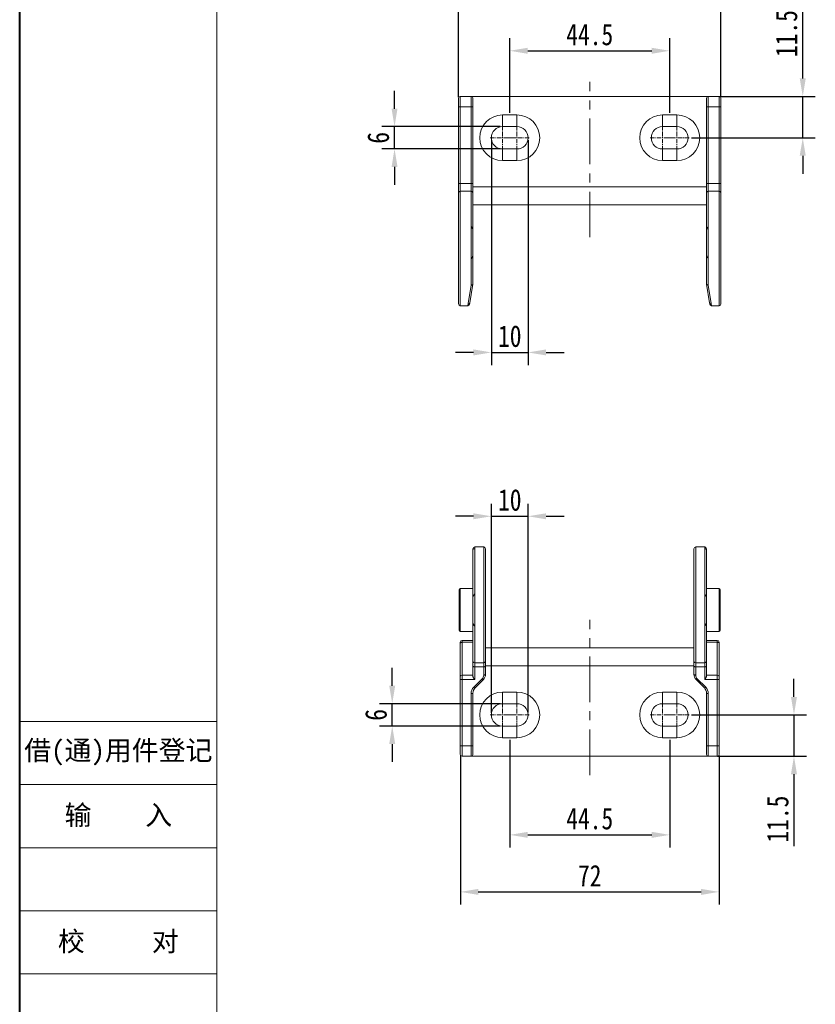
# Model space of a CAD drawing. Header units: millimetres. Extents: x 3144 to 4067, y -174 to 478.
# Tile 2 of 39: x 3144 to 3365, y -14 to 260. Entities that reach past the tile are written whole.
import ezdxf

# ---------------------------------------------------------------- set-up
doc = ezdxf.new("R2010")
doc.units = ezdxf.units.MM
doc.linetypes.add('CENTER', pattern=[0.6, 0.375, -0.075, 0.075, -0.075])
doc.linetypes.add('CENTERX2', pattern=[20.32, 12.7, -2.54, 2.54, -2.54])
doc.styles.get("Standard").update_dxf_attribs({"font": '仿宋_GB2312.ttf', "width": 0.8})
doc.styles.add('样式 3.5', font='仿宋_GB2312.ttf')
doc.dimstyles.new('副本 ISO-25.1', dxfattribs={"dimtxt": 6, "dimasz": 5, "dimexe": 3.5, "dimexo": 0.625, "dimgap": 1.5, "dimtad": 1, "dimdsep": 46, "dimtxsty": 'Standard', "dimcen": 2.5, "dimadec": 0, "dimazin": 0, "dimtfac": 1, "dimtmove": 0, "dimatfit": 3, "dimfxl": 0, "dimarcsym": 0})

# ---------------------------------------------------------------- blocks, each defined once
blk = doc.blocks.new('*D2045')
at = {"color": 0, "lineweight": -2}
for p, q in [((3280.43, 60), (3280.43, 30.09)), ((3324.93, 60), (3324.93, 30.09)), ((3285.43, 33.59), (3319.93, 33.59))]:
    blk.add_line(p, q, dxfattribs=at)
at = {"color": 0, "lineweight": 9}
for points in [[(3285.43, 34.43), (3285.43, 32.76), (3280.43, 33.59)], [(3319.93, 34.43), (3319.93, 32.76), (3324.93, 33.59)]]:
    blk.add_solid(points, dxfattribs=at)
at = {"layer": 'Defpoints', "color": 0, "lineweight": 9}
for p in [(3280.43, 60.62), (3324.93, 60.62), (3324.93, 33.59)]:
    blk.add_point(p, dxfattribs=at)
at = {"color": 0, "lineweight": 9, "insert": (3302.68, 38.09), "char_height": 6, "attachment_point": 5}
blk.add_mtext('44.5', dxfattribs=at)
blk = doc.blocks.new('*D2046')
at = {"color": 0, "lineweight": -2}
for p, q in [((3266.68, 55.7), (3266.68, 14.23)), ((3338.68, 55.7), (3338.68, 14.23)), ((3271.68, 17.73), (3333.68, 17.73))]:
    blk.add_line(p, q, dxfattribs=at)
at = {"color": 0, "lineweight": 9}
for points in [[(3271.68, 18.56), (3271.68, 16.89), (3266.68, 17.73)], [(3333.68, 18.56), (3333.68, 16.89), (3338.68, 17.73)]]:
    blk.add_solid(points, dxfattribs=at)
at = {"layer": 'Defpoints', "color": 0, "lineweight": 9}
for p in [(3266.68, 56.32), (3338.68, 56.32), (3338.68, 17.73)]:
    blk.add_point(p, dxfattribs=at)
at = {"color": 0, "lineweight": 9, "insert": (3302.68, 22.23), "char_height": 6, "attachment_point": 5}
blk.add_mtext('72', dxfattribs=at)
blk = doc.blocks.new('*D2039')
at = {"color": 0, "lineweight": -2}
for p, q in [((3359.51, 71.97), (3359.51, 76.97)), ((3330.96, 66.97), (3363.01, 66.97)), ((3359.51, 66.97), (3359.51, 55.47)), ((3338.21, 55.47), (3363.01, 55.47)), ((3359.51, 50.47), (3359.51, 30.49))]:
    blk.add_line(p, q, dxfattribs=at)
at = {"color": 0, "lineweight": 9}
for points in [[(3358.67, 71.97), (3360.34, 71.97), (3359.51, 66.97)], [(3358.67, 50.47), (3360.34, 50.47), (3359.51, 55.47)]]:
    blk.add_solid(points, dxfattribs=at)
at = {"layer": 'Defpoints', "color": 0, "lineweight": 9}
for p in [(3330.34, 66.97), (3337.58, 55.47), (3359.51, 55.47)]:
    blk.add_point(p, dxfattribs=at)
at = {"color": 0, "lineweight": 9, "insert": (3355.01, 37.98), "char_height": 6, "attachment_point": 5, "rotation": 90}
blk.add_mtext('11.5', dxfattribs=at)
blk = doc.blocks.new('*D2040')
at = {"color": 0, "lineweight": -2}
for p, q in [((3280.43, 234.48), (3280.43, 255.22)), ((3324.93, 234.48), (3324.93, 255.22)), ((3285.43, 251.72), (3319.93, 251.72))]:
    blk.add_line(p, q, dxfattribs=at)
at = {"color": 0, "lineweight": 9}
for points in [[(3285.43, 252.55), (3285.43, 250.88), (3280.43, 251.72)], [(3319.93, 252.55), (3319.93, 250.88), (3324.93, 251.72)]]:
    blk.add_solid(points, dxfattribs=at)
at = {"layer": 'Defpoints', "color": 0, "lineweight": 9}
for p in [(3324.93, 251.72), (3280.43, 233.86), (3324.93, 233.86)]:
    blk.add_point(p, dxfattribs=at)
at = {"color": 0, "lineweight": 9, "insert": (3302.68, 256.22), "char_height": 6, "attachment_point": 5}
blk.add_mtext('44.5', dxfattribs=at)
blk = doc.blocks.new('*D2041')
at = {"color": 0, "lineweight": -2}
for p, q in [((3266.18, 238.81), (3266.18, 272.26)), ((3339.18, 238.81), (3339.18, 272.26)), ((3271.18, 268.76), (3334.18, 268.76))]:
    blk.add_line(p, q, dxfattribs=at)
at = {"color": 0, "lineweight": 9}
for points in [[(3271.18, 269.59), (3271.18, 267.93), (3266.18, 268.76)], [(3334.18, 269.59), (3334.18, 267.93), (3339.18, 268.76)]]:
    blk.add_solid(points, dxfattribs=at)
at = {"layer": 'Defpoints', "color": 0, "lineweight": 9}
for p in [(3339.18, 268.76), (3266.18, 238.19), (3339.18, 238.19)]:
    blk.add_point(p, dxfattribs=at)
at = {"color": 0, "lineweight": 9, "insert": (3302.68, 273.26), "char_height": 6, "attachment_point": 5}
blk.add_mtext('73', dxfattribs=at)
blk = doc.blocks.new('*D2042')
at = {"color": 0, "lineweight": -2}
for p, q in [((3361.95, 244.01), (3361.95, 264)), ((3338.71, 239.01), (3365.45, 239.01)), ((3361.95, 227.51), (3361.95, 239.01)), ((3330.96, 227.51), (3365.45, 227.51)), ((3361.95, 222.51), (3361.95, 217.51))]:
    blk.add_line(p, q, dxfattribs=at)
at = {"color": 0, "lineweight": 9}
for points in [[(3361.11, 244.01), (3362.78, 244.01), (3361.95, 239.01)], [(3361.11, 222.51), (3362.78, 222.51), (3361.95, 227.51)]]:
    blk.add_solid(points, dxfattribs=at)
at = {"layer": 'Defpoints', "color": 0, "lineweight": 9}
for p in [(3338.08, 239.01), (3361.95, 239.01), (3330.34, 227.51)]:
    blk.add_point(p, dxfattribs=at)
at = {"color": 0, "lineweight": 9, "insert": (3357.45, 256.5), "char_height": 6, "attachment_point": 5, "rotation": 90}
blk.add_mtext('11.5', dxfattribs=at)
blk = doc.blocks.new('*D2024')
at = {"color": 0, "lineweight": -2}
for p, q in [((3247.73, 75.07), (3247.73, 80.07)), ((3277.8, 70.07), (3244.23, 70.07)), ((3247.73, 63.87), (3247.73, 70.07)), ((3277.8, 63.87), (3244.23, 63.87)), ((3247.73, 58.87), (3247.73, 53.87))]:
    blk.add_line(p, q, dxfattribs=at)
at = {"color": 0, "lineweight": 9}
for points in [[(3246.9, 75.07), (3248.56, 75.07), (3247.73, 70.07)], [(3246.9, 58.87), (3248.56, 58.87), (3247.73, 63.87)]]:
    blk.add_solid(points, dxfattribs=at)
at = {"layer": 'Defpoints', "color": 0, "lineweight": 9}
for p in [(3247.73, 70.07), (3278.43, 70.07), (3278.43, 63.87)]:
    blk.add_point(p, dxfattribs=at)
at = {"color": 0, "lineweight": 9, "insert": (3243.23, 66.97), "char_height": 6, "attachment_point": 5, "rotation": 90}
blk.add_mtext('6', dxfattribs=at)
blk = doc.blocks.new('*D2025')
at = {"color": 0, "lineweight": -2}
for p, q in [((3275.33, 67.55), (3275.33, 125.72)), ((3285.53, 67.6), (3285.53, 125.72)), ((3270.33, 122.22), (3265.33, 122.22)), ((3275.33, 122.22), (3285.53, 122.22)), ((3290.53, 122.22), (3295.53, 122.22))]:
    blk.add_line(p, q, dxfattribs=at)
at = {"color": 0, "lineweight": 9}
for points in [[(3270.33, 123.05), (3270.33, 121.39), (3275.33, 122.22)], [(3290.53, 123.05), (3290.53, 121.39), (3285.53, 122.22)]]:
    blk.add_solid(points, dxfattribs=at)
at = {"layer": 'Defpoints', "color": 0, "lineweight": 9}
for p in [(3285.53, 122.22), (3275.33, 66.92), (3285.53, 66.97)]:
    blk.add_point(p, dxfattribs=at)
at = {"color": 0, "lineweight": 9, "insert": (3280.43, 126.72), "char_height": 6, "attachment_point": 5}
blk.add_mtext('10', dxfattribs=at)
blk = doc.blocks.new('*D2026')
at = {"color": 0, "lineweight": -2}
for p, q in [((3275.33, 226.88), (3275.33, 164.3)), ((3285.53, 226.88), (3285.53, 164.3)), ((3270.33, 167.8), (3265.33, 167.8)), ((3275.33, 167.8), (3285.53, 167.8)), ((3290.53, 167.8), (3295.53, 167.8))]:
    blk.add_line(p, q, dxfattribs=at)
at = {"color": 0, "lineweight": 9}
for points in [[(3270.33, 168.64), (3270.33, 166.97), (3275.33, 167.8)], [(3290.53, 168.64), (3290.53, 166.97), (3285.53, 167.8)]]:
    blk.add_solid(points, dxfattribs=at)
at = {"layer": 'Defpoints', "color": 0, "lineweight": 9}
for p in [(3275.33, 227.51), (3285.53, 227.51), (3285.53, 167.8)]:
    blk.add_point(p, dxfattribs=at)
at = {"color": 0, "lineweight": 9, "insert": (3280.43, 172.3), "char_height": 6, "attachment_point": 5}
blk.add_mtext('10', dxfattribs=at)
blk = doc.blocks.new('*D2027')
at = {"color": 0, "lineweight": -2}
for p, q in [((3248.37, 235.61), (3248.37, 240.61)), ((3277.8, 230.61), (3244.87, 230.61)), ((3248.37, 224.41), (3248.37, 230.61)), ((3277.8, 224.41), (3244.87, 224.41)), ((3248.37, 219.41), (3248.37, 214.41))]:
    blk.add_line(p, q, dxfattribs=at)
at = {"color": 0, "lineweight": 9}
for points in [[(3247.54, 235.61), (3249.2, 235.61), (3248.37, 230.61)], [(3247.54, 219.41), (3249.2, 219.41), (3248.37, 224.41)]]:
    blk.add_solid(points, dxfattribs=at)
at = {"layer": 'Defpoints', "color": 0, "lineweight": 9}
for p in [(3248.37, 230.61), (3278.43, 230.61), (3278.43, 224.41)]:
    blk.add_point(p, dxfattribs=at)
at = {"color": 0, "lineweight": 9, "insert": (3243.87, 227.51), "char_height": 6, "attachment_point": 5, "rotation": 90}
blk.add_mtext('6', dxfattribs=at)

msp = doc.modelspace()

# ---------------------------------------------------------------- linework, layer by layer
at = {"color": 7, "lineweight": 40}
msp.add_line((3144.075, -174.189), (3144.075, 477.966), dxfattribs=at)
at = {"color": 7, "lineweight": 13}
msp.add_line((3198.97, -163.21), (3198.97, 466.987), dxfattribs=at)
at = {"color": 1, "linetype": 'CENTERX2', "lineweight": 13}
for p, q in [((3302.678, 199.823), (3302.678, 243.05)), ((3302.678, 50.22), (3302.678, 93.447))]:
    msp.add_line(p, q, dxfattribs=at)
at = {"color": 7, "linetype": 'Continuous', "lineweight": 15}
for p, q in [((3266.178, 236.011), (3266.178, 238.51)), ((3266.678, 239.01), (3266.678, 236.156)), ((3269.678, 239.01), (3266.678, 239.01)), ((3269.678, 236.156), (3269.678, 239.01)), ((3302.678, 239.01), (3269.678, 239.01)), ((3270.178, 238.51), (3270.178, 236.011)), ((3335.678, 239.01), (3302.678, 239.01)), ((3335.178, 238.51), (3335.178, 236.011)), ((3335.678, 236.156), (3335.678, 239.01)), ((3335.678, 239.01), (3338.678, 239.01)), ((3338.678, 239.01), (3338.678, 236.156)), ((3339.178, 236.011), (3339.178, 238.51)), ((3266.178, 214.679), (3266.178, 236.011)), ((3266.678, 236.156), (3266.678, 214.823)), ((3269.678, 236.156), (3266.678, 236.156)), ((3269.678, 214.823), (3269.678, 236.156)), ((3270.178, 236.011), (3270.178, 214.679)), ((3335.178, 236.011), (3335.178, 214.679)), ((3335.678, 214.823), (3335.678, 236.156)), ((3335.678, 236.156), (3338.678, 236.156)), ((3338.678, 236.156), (3338.678, 214.823)), ((3339.178, 214.679), (3339.178, 236.011)), ((3278.428, 233.86), (3278.428, 230.61)), ((3278.428, 233.86), (3282.428, 233.86)), ((3282.428, 233.86), (3282.428, 230.61)), ((3322.928, 233.86), (3326.928, 233.86)), ((3322.928, 233.86), (3322.928, 230.61)), ((3326.928, 233.86), (3326.928, 230.61)), ((3282.428, 230.61), (3278.428, 230.61)), ((3326.928, 230.61), (3322.928, 230.61)), ((3278.428, 224.41), (3278.428, 221.16)), ((3278.428, 224.41), (3282.428, 224.41)), ((3282.428, 224.41), (3282.428, 221.16)), ((3322.928, 224.41), (3326.928, 224.41)), ((3322.928, 224.41), (3322.928, 221.16)), ((3326.928, 224.41), (3326.928, 221.16)), ((3282.428, 221.16), (3278.428, 221.16)), ((3326.928, 221.16), (3322.928, 221.16)), ((3266.178, 212.297), (3266.178, 214.679)), ((3266.678, 214.823), (3266.678, 212.706)), ((3269.678, 214.823), (3266.678, 214.823)), ((3269.678, 212.706), (3269.678, 214.823)), ((3270.178, 214.679), (3270.178, 212.297)), ((3302.678, 213.869), (3270.178, 213.869)), ((3335.178, 213.869), (3302.678, 213.869)), ((3335.178, 214.679), (3335.178, 212.297)), ((3335.678, 212.706), (3335.678, 214.823)), ((3335.678, 214.823), (3338.678, 214.823)), ((3338.678, 214.823), (3338.678, 212.706)), ((3339.178, 212.297), (3339.178, 214.679)), ((3266.178, 181.299), (3266.178, 212.297)), ((3269.678, 212.706), (3266.678, 212.706)), ((3266.678, 212.706), (3266.678, 180.799)), ((3269.678, 202.879), (3269.678, 212.706)), ((3270.178, 212.297), (3270.178, 201.893)), ((3335.178, 212.297), (3335.178, 201.893)), ((3335.678, 202.879), (3335.678, 212.706)), ((3335.678, 212.706), (3338.678, 212.706)), ((3338.678, 212.706), (3338.678, 180.799)), ((3339.178, 181.299), (3339.178, 212.297)), ((3302.678, 208.901), (3270.178, 208.901)), ((3335.178, 208.901), (3302.678, 208.901)), ((3269.678, 193.846), (3269.678, 202.879)), ((3335.678, 202.879), (3335.678, 193.846)), ((3270.178, 201.893), (3270.178, 194.832)), ((3335.178, 194.832), (3335.178, 201.893)), ((3270.178, 194.832), (3270.178, 186.799)), ((3335.178, 194.832), (3335.178, 186.799)), ((3269.678, 186.503), (3269.678, 193.846)), ((3335.678, 186.503), (3335.678, 193.846)), ((3268.85, 181.39), (3269.678, 186.503)), ((3270.175, 186.78), (3269.311, 181.601)), ((3335.181, 186.78), (3336.044, 181.601)), ((3336.506, 181.39), (3335.678, 186.503)), ((3266.678, 180.799), (3268.754, 180.799)), ((3268.754, 180.799), (3268.85, 181.39)), ((3269.311, 181.601), (3269.247, 181.217)), ((3336.108, 181.217), (3336.044, 181.601)), ((3336.506, 181.39), (3336.601, 180.799)), ((3336.601, 180.799), (3338.678, 180.799)), ((3270.178, 112.836), (3270.178, 113.205)), ((3270.178, 112.836), (3270.178, 99.668)), ((3273.178, 113.705), (3270.678, 113.705)), ((3270.678, 113.705), (3270.678, 113.114)), ((3270.678, 100.653), (3270.678, 113.114)), ((3273.178, 113.705), (3273.178, 81.442)), ((3273.678, 81.86), (3273.678, 113.205)), ((3331.678, 81.86), (3331.678, 113.205)), ((3334.678, 113.705), (3332.178, 113.705)), ((3332.178, 113.705), (3332.178, 81.442)), ((3334.678, 113.114), (3334.678, 113.705)), ((3334.678, 100.653), (3334.678, 113.114)), ((3335.178, 113.205), (3335.178, 112.836)), ((3335.178, 112.836), (3335.178, 99.668)), ((3266.378, 101.785), (3266.378, 90.485)), ((3270.178, 102.085), (3266.678, 102.085)), ((3266.678, 90.185), (3266.678, 102.085)), ((3338.678, 102.085), (3335.178, 102.085)), ((3338.678, 90.185), (3338.678, 102.085)), ((3338.978, 101.785), (3338.978, 90.485)), ((3270.178, 92.603), (3270.178, 99.668)), ((3270.678, 100.653), (3270.678, 91.617)), ((3334.678, 91.617), (3334.678, 100.653)), ((3335.178, 99.668), (3335.178, 92.603)), ((3270.178, 92.603), (3270.178, 81.86)), ((3270.678, 81.442), (3270.678, 91.617)), ((3334.678, 81.442), (3334.678, 91.617)), ((3335.178, 92.603), (3335.178, 81.86)), ((3266.678, 90.185), (3270.178, 90.185)), ((3270.178, 87.692), (3267.178, 87.692)), ((3267.178, 87.692), (3267.178, 87.187)), ((3335.178, 90.185), (3338.678, 90.185)), ((3338.178, 87.692), (3335.178, 87.692)), ((3338.178, 87.692), (3338.178, 87.187)), ((3266.678, 86.94), (3266.678, 87.192)), ((3266.678, 86.94), (3266.678, 77.563)), ((3267.178, 78.063), (3267.178, 87.187)), ((3267.178, 87.187), (3270.178, 87.187)), ((3273.678, 85.593), (3302.678, 85.593)), ((3302.678, 85.593), (3331.678, 85.593)), ((3338.178, 87.187), (3335.178, 87.187)), ((3338.178, 78.063), (3338.178, 87.187)), ((3338.678, 86.94), (3338.678, 87.192)), ((3338.678, 86.94), (3338.678, 77.563)), ((3270.178, 81.86), (3270.178, 80.499)), ((3270.178, 80.499), (3270.178, 77.748)), ((3270.678, 81.442), (3273.178, 81.442)), ((3270.678, 80.354), (3270.678, 81.442)), ((3270.678, 80.354), (3273.178, 80.354)), ((3270.678, 76.774), (3270.678, 80.354)), ((3273.178, 81.442), (3273.178, 80.354)), ((3273.178, 80.354), (3273.178, 78.047)), ((3273.678, 80.499), (3273.678, 81.86)), ((3273.678, 80.573), (3302.678, 80.573)), ((3273.678, 78.192), (3273.678, 80.499)), ((3302.678, 80.573), (3331.678, 80.573)), ((3331.678, 80.499), (3331.678, 81.86)), ((3331.678, 78.192), (3331.678, 80.499)), ((3334.678, 81.442), (3332.178, 81.442)), ((3332.178, 81.442), (3332.178, 80.354)), ((3334.678, 80.354), (3332.178, 80.354)), ((3332.178, 80.354), (3332.178, 78.047)), ((3334.678, 80.354), (3334.678, 81.442)), ((3334.678, 76.774), (3334.678, 80.354)), ((3335.178, 81.86), (3335.178, 80.499)), ((3335.178, 80.499), (3335.178, 77.748)), ((3266.678, 76.919), (3266.678, 77.563)), ((3266.678, 76.919), (3266.678, 58.473)), ((3267.178, 76.774), (3267.178, 78.063)), ((3270.178, 78.063), (3267.178, 78.063)), ((3267.178, 58.328), (3267.178, 76.774)), ((3267.178, 76.774), (3270.678, 76.774)), ((3272.738, 76.987), (3270.41, 74.658)), ((3270.764, 74.449), (3273.092, 76.778)), ((3334.592, 74.449), (3332.264, 76.778)), ((3332.617, 76.987), (3334.946, 74.658)), ((3338.178, 76.774), (3334.678, 76.774)), ((3335.178, 78.063), (3338.178, 78.063)), ((3338.178, 76.774), (3338.178, 78.063)), ((3338.178, 58.328), (3338.178, 76.774)), ((3338.678, 76.919), (3338.678, 77.563)), ((3338.678, 76.919), (3338.678, 58.473)), ((3269.678, 72.891), (3269.678, 58.328)), ((3270.178, 58.473), (3270.178, 73.035)), ((3278.428, 73.324), (3278.428, 70.074)), ((3278.428, 73.324), (3282.428, 73.324)), ((3282.428, 73.324), (3282.428, 70.074)), ((3322.928, 70.074), (3322.928, 73.324)), ((3322.928, 73.324), (3326.928, 73.324)), ((3326.928, 73.324), (3326.928, 70.074)), ((3335.178, 58.473), (3335.178, 73.035)), ((3335.678, 72.891), (3335.678, 58.328)), ((3282.428, 70.074), (3278.428, 70.074)), ((3326.928, 70.074), (3322.928, 70.074)), ((3278.428, 63.874), (3278.428, 60.624)), ((3278.428, 63.874), (3282.428, 63.874)), ((3282.428, 63.874), (3282.428, 60.624)), ((3322.928, 63.874), (3326.928, 63.874)), ((3322.928, 63.874), (3322.928, 60.624)), ((3326.928, 60.624), (3326.928, 63.874)), ((3282.428, 60.624), (3278.428, 60.624)), ((3326.928, 60.624), (3322.928, 60.624)), ((3266.678, 58.473), (3266.678, 55.974)), ((3267.178, 58.328), (3269.678, 58.328)), ((3267.178, 55.474), (3267.178, 58.328)), ((3269.678, 58.328), (3269.678, 55.474)), ((3270.178, 55.974), (3270.178, 58.473)), ((3335.178, 55.974), (3335.178, 58.473)), ((3338.178, 58.328), (3335.678, 58.328)), ((3335.678, 58.328), (3335.678, 55.474)), ((3338.178, 55.474), (3338.178, 58.328)), ((3338.678, 58.473), (3338.678, 55.974)), ((3267.178, 55.474), (3269.678, 55.474)), ((3302.678, 55.474), (3269.678, 55.474)), ((3335.678, 55.474), (3302.678, 55.474)), ((3338.178, 55.474), (3335.678, 55.474))]:
    msp.add_line(p, q, dxfattribs=at)
at = {"color": 1, "linetype": 'CENTER', "lineweight": 9, "ltscale": 3.1496}
for p, q in [((3278.428, 224.1), (3278.428, 230.92)), ((3282.428, 224.1), (3282.428, 230.92)), ((3322.928, 224.1), (3322.928, 230.92)), ((3326.928, 224.1), (3326.928, 230.92)), ((3275.018, 227.51), (3281.838, 227.51)), ((3279.018, 227.51), (3285.838, 227.51)), ((3319.518, 227.51), (3326.338, 227.51)), ((3323.518, 227.51), (3330.338, 227.51)), ((3278.428, 63.564), (3278.428, 70.384)), ((3282.428, 63.564), (3282.428, 70.384)), ((3322.928, 63.564), (3322.928, 70.384)), ((3326.928, 63.564), (3326.928, 70.384)), ((3275.018, 66.974), (3281.838, 66.974)), ((3279.018, 66.974), (3285.838, 66.974)), ((3319.518, 66.974), (3326.338, 66.974)), ((3323.518, 66.974), (3330.338, 66.974))]:
    msp.add_line(p, q, dxfattribs=at)
at = {"color": 7, "lineweight": 15}
for p, q in [((3144.075, 65.154), (3198.97, 65.154)), ((3144.075, 47.588), (3198.97, 47.588)), ((3144.075, 30.021), (3198.97, 30.021)), ((3144.075, 12.455), (3198.97, 12.455)), ((3144.075, -5.112), (3198.97, -5.112))]:
    msp.add_line(p, q, dxfattribs=at)
at = {"color": 7, "linetype": 'Continuous', "lineweight": 15, "flags": 128}
for points in [[(3266.178, 236.011), (3266.187, 236.04), (3266.216, 236.067), (3266.262, 236.092), (3266.324, 236.114), (3266.4, 236.132), (3266.486, 236.145), (3266.58, 236.153), (3266.678, 236.156)], [(3270.178, 236.011), (3270.168, 236.04), (3270.14, 236.067), (3270.094, 236.092), (3270.031, 236.114), (3269.956, 236.132), (3269.869, 236.145), (3269.775, 236.153), (3269.678, 236.156)], [(3335.178, 236.011), (3335.187, 236.04), (3335.216, 236.067), (3335.262, 236.092), (3335.324, 236.114), (3335.4, 236.132), (3335.486, 236.145), (3335.58, 236.153), (3335.678, 236.156)], [(3339.178, 236.011), (3339.168, 236.04), (3339.14, 236.067), (3339.094, 236.092), (3339.031, 236.114), (3338.956, 236.132), (3338.869, 236.145), (3338.775, 236.153), (3338.678, 236.156)], [(3266.178, 214.679), (3266.187, 214.707), (3266.216, 214.734), (3266.262, 214.759), (3266.324, 214.781), (3266.4, 214.799), (3266.486, 214.812), (3266.58, 214.821), (3266.678, 214.823)], [(3270.178, 214.679), (3270.168, 214.707), (3270.14, 214.734), (3270.094, 214.759), (3270.031, 214.781), (3269.956, 214.799), (3269.869, 214.812), (3269.775, 214.821), (3269.678, 214.823)], [(3335.178, 214.679), (3335.187, 214.707), (3335.216, 214.734), (3335.262, 214.759), (3335.324, 214.781), (3335.4, 214.799), (3335.486, 214.812), (3335.58, 214.821), (3335.678, 214.823)], [(3339.178, 214.679), (3339.168, 214.707), (3339.14, 214.734), (3339.094, 214.759), (3339.031, 214.781), (3338.956, 214.799), (3338.869, 214.812), (3338.775, 214.821), (3338.678, 214.823)], [(3266.678, 86.94), (3266.687, 86.988), (3266.716, 87.034), (3266.762, 87.077), (3266.824, 87.115), (3266.9, 87.145), (3266.986, 87.168), (3267.08, 87.182), (3267.178, 87.187)], [(3338.678, 86.94), (3338.668, 86.988), (3338.64, 87.034), (3338.594, 87.077), (3338.531, 87.115), (3338.456, 87.145), (3338.369, 87.168), (3338.275, 87.182), (3338.178, 87.187)], [(3270.178, 80.499), (3270.187, 80.471), (3270.216, 80.444), (3270.262, 80.419), (3270.324, 80.397), (3270.4, 80.379), (3270.486, 80.365), (3270.58, 80.357), (3270.678, 80.354)], [(3273.178, 80.354), (3273.275, 80.357), (3273.369, 80.365), (3273.456, 80.379), (3273.531, 80.397), (3273.594, 80.419), (3273.64, 80.444), (3273.668, 80.471), (3273.678, 80.499)], [(3332.178, 80.354), (3332.08, 80.357), (3331.986, 80.365), (3331.9, 80.379), (3331.824, 80.397), (3331.762, 80.419), (3331.716, 80.444), (3331.687, 80.471), (3331.678, 80.499)], [(3335.178, 80.499), (3335.168, 80.471), (3335.14, 80.444), (3335.094, 80.419), (3335.031, 80.397), (3334.956, 80.379), (3334.869, 80.365), (3334.775, 80.357), (3334.678, 80.354)], [(3267.178, 76.774), (3267.08, 76.777), (3266.986, 76.785), (3266.9, 76.799), (3266.824, 76.817), (3266.762, 76.839), (3266.716, 76.864), (3266.687, 76.891), (3266.678, 76.919)], [(3273.178, 78.047), (3273.275, 78.05), (3273.369, 78.058), (3273.456, 78.072), (3273.531, 78.09), (3273.594, 78.112), (3273.64, 78.137), (3273.668, 78.164), (3273.678, 78.192)], [(3332.178, 78.047), (3332.08, 78.05), (3331.986, 78.058), (3331.9, 78.072), (3331.824, 78.09), (3331.762, 78.112), (3331.716, 78.137), (3331.687, 78.164), (3331.678, 78.192)], [(3338.178, 76.774), (3338.275, 76.777), (3338.369, 76.785), (3338.456, 76.799), (3338.531, 76.817), (3338.594, 76.839), (3338.64, 76.864), (3338.668, 76.891), (3338.678, 76.919)], [(3270.178, 73.035), (3270.168, 73.007), (3270.14, 72.98), (3270.094, 72.955), (3270.031, 72.933), (3269.956, 72.915), (3269.869, 72.902), (3269.775, 72.893), (3269.678, 72.891)], [(3335.178, 73.035), (3335.187, 73.007), (3335.216, 72.98), (3335.262, 72.955), (3335.324, 72.933), (3335.4, 72.915), (3335.486, 72.902), (3335.58, 72.893), (3335.678, 72.891)], [(3267.178, 58.328), (3267.08, 58.331), (3266.986, 58.339), (3266.9, 58.353), (3266.824, 58.371), (3266.762, 58.393), (3266.716, 58.418), (3266.687, 58.445), (3266.678, 58.473)], [(3270.178, 58.473), (3270.168, 58.445), (3270.14, 58.418), (3270.094, 58.393), (3270.031, 58.371), (3269.956, 58.353), (3269.869, 58.339), (3269.775, 58.331), (3269.678, 58.328)], [(3335.178, 58.473), (3335.187, 58.445), (3335.216, 58.418), (3335.262, 58.393), (3335.324, 58.371), (3335.4, 58.353), (3335.486, 58.339), (3335.58, 58.331), (3335.678, 58.328)], [(3338.178, 58.328), (3338.275, 58.331), (3338.369, 58.339), (3338.456, 58.353), (3338.531, 58.371), (3338.594, 58.393), (3338.64, 58.418), (3338.668, 58.445), (3338.678, 58.473)]]:
    msp.add_lwpolyline(points, dxfattribs=at)
at = {"color": 7, "linetype": 'Continuous', "lineweight": 15}
for centre, radius, start, end in [((3266.678, 238.51), 0.5, 90, 180), ((3269.678, 238.51), 0.5, 0, 90), ((3335.678, 238.51), 0.5, 90, 180), ((3338.678, 238.51), 0.5, 0, 90), ((3278.428, 227.51), 6.35, 90, 270), ((3282.428, 227.51), 6.35, 270, 90), ((3322.928, 227.51), 6.35, 90, 270), ((3326.928, 227.51), 6.35, 270, 90), ((3278.428, 227.51), 3.1, 90, 270), ((3282.428, 227.51), 3.1, 270, 90), ((3322.928, 227.51), 3.1, 90, 270), ((3326.928, 227.51), 3.1, 270, 90), ((3266.636, 212.246), 0.461, 84.82042, 173.6532), ((3269.719, 212.246), 0.461, 6.3468, 95.17958), ((3335.636, 212.246), 0.461, 84.82042, 173.6532), ((3338.719, 212.246), 0.461, 6.3468, 95.17958), ((3266.678, 181.299), 0.5, 180, 270), ((3268.754, 181.299), 0.5, 270.42014, 350.53768), ((3336.601, 181.299), 0.5, 189.46232, 269.43995), ((3338.678, 181.299), 0.5, 270, 0), ((3270.678, 113.205), 0.5, 90, 180), ((3273.178, 113.205), 0.5, 0, 90), ((3332.178, 113.205), 0.5, 90, 180), ((3334.678, 113.205), 0.5, 0, 90), ((3266.678, 101.785), 0.3, 90, 180), ((3338.678, 101.785), 0.3, 0, 90), ((3266.678, 90.485), 0.3, 180, 270), ((3338.678, 90.485), 0.3, 270, 360), ((3267.178, 87.192), 0.5, 90, 180), ((3338.178, 87.192), 0.5, 0, 90), ((3270.64, 81.905), 0.465, 185.55055, 274.63961), ((3273.215, 81.905), 0.465, 265.36039, 354.44945), ((3332.14, 81.905), 0.465, 185.55055, 274.63961), ((3334.715, 81.905), 0.465, 265.36039, 354.44945), ((3267.178, 77.563), 0.5, 90, 180), ((3271.678, 78.047), 1.5, 315, 0), ((3273.162, 77.3), 0.526, 216.45245, 262.3753), ((3271.678, 78.192), 2, 315, 0), ((3333.678, 78.192), 2, 180, 225), ((3333.678, 78.047), 1.5, 180, 225), ((3332.194, 77.3), 0.526, 277.6247, 323.54755), ((3338.178, 77.563), 0.5, 0, 90), ((3272.178, 72.891), 2.5, 135, 180), ((3272.178, 73.035), 2, 135, 180), ((3270.833, 74.971), 0.526, 216.45245, 262.3753), ((3334.522, 74.971), 0.526, 277.6247, 323.54755), ((3333.178, 73.035), 2, 0, 45), ((3333.178, 72.891), 2.5, 0, 45), ((3278.428, 66.974), 6.35, 90, 270), ((3282.428, 66.974), 6.35, 270, 90), ((3322.928, 66.974), 6.35, 90, 270), ((3326.928, 66.974), 6.35, 270, 90), ((3278.428, 66.974), 3.1, 90, 270), ((3282.428, 66.974), 3.1, 270, 90), ((3322.928, 66.974), 3.1, 90, 270), ((3326.928, 66.974), 3.1, 270, 90), ((3267.178, 55.974), 0.5, 180, 270), ((3269.678, 55.974), 0.5, 270, 0), ((3335.678, 55.974), 0.5, 180, 270), ((3338.178, 55.974), 0.5, 270, 0)]:
    msp.add_arc(centre, radius, start, end, dxfattribs=at)
for points, knots in [([(3270.178, 201.893), (3270.178, 201.963), (3270.156, 202.043), (3270.091, 202.207), (3270.048, 202.294), (3269.906, 202.548), (3269.791, 202.719), (3269.678, 202.879)], [0, 0, 0, 0, 0.25, 0.25, 0.5, 0.5, 1, 1, 1, 1]), ([(3335.178, 201.893), (3335.178, 201.963), (3335.2, 202.043), (3335.264, 202.207), (3335.308, 202.294), (3335.45, 202.548), (3335.565, 202.719), (3335.678, 202.879)], [0, 0, 0, 0, 0.25, 0.25, 0.5, 0.5, 1, 1, 1, 1]), ([(3269.678, 193.846), (3269.79, 194.004), (3269.905, 194.175), (3270.048, 194.431), (3270.091, 194.517), (3270.156, 194.682), (3270.178, 194.762), (3270.178, 194.832)], [0, 0, 0, 0, 0.5, 0.5, 0.75, 0.75, 1, 1, 1, 1]), ([(3335.678, 193.846), (3335.565, 194.004), (3335.451, 194.175), (3335.308, 194.431), (3335.264, 194.517), (3335.2, 194.682), (3335.178, 194.762), (3335.178, 194.832)], [0, 0, 0, 0, 0.5, 0.5, 0.75, 0.75, 1, 1, 1, 1]), ([(3270.175, 186.78), (3270.161, 186.698), (3270.102, 186.624), (3269.92, 186.523), (3269.799, 186.497), (3269.678, 186.503)], [0, 0, 0, 0, 0.5, 0.5, 1, 1, 1, 1]), ([(3270.178, 186.799), (3270.178, 186.799), (3270.178, 186.798), (3270.177, 186.796), (3270.177, 186.794), (3270.176, 186.791), (3270.176, 186.786), (3270.175, 186.785), (3270.175, 186.783), (3270.175, 186.78)], [0, 0, 0, 0, 0.000028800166, 0.000028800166, 0.000028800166, 0.000052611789, 0.000052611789, 0.000052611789, 0.000062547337, 0.000062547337, 0.000062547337, 0.000062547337]), ([(3335.178, 186.799), (3335.178, 186.799), (3335.178, 186.798), (3335.178, 186.796), (3335.179, 186.794), (3335.179, 186.791), (3335.18, 186.786), (3335.18, 186.785), (3335.181, 186.783), (3335.181, 186.78)], [0, 0, 0, 0, 0.000028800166, 0.000028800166, 0.000028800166, 0.000052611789, 0.000052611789, 0.000052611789, 0.000062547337, 0.000062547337, 0.000062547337, 0.000062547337]), ([(3335.181, 186.78), (3335.195, 186.698), (3335.254, 186.624), (3335.435, 186.523), (3335.557, 186.497), (3335.678, 186.503)], [0, 0, 0, 0, 0.5, 0.5, 1, 1, 1, 1]), ([(3269.311, 181.601), (3269.301, 181.541), (3269.277, 181.493), (3269.214, 181.418), (3269.175, 181.393), (3269.047, 181.344), (3268.948, 181.35), (3268.85, 181.39)], [0, 0, 0, 0, 0.25, 0.25, 0.5, 0.5, 1, 1, 1, 1]), ([(3336.044, 181.601), (3336.054, 181.541), (3336.078, 181.493), (3336.142, 181.418), (3336.181, 181.393), (3336.309, 181.344), (3336.407, 181.35), (3336.506, 181.39)], [0, 0, 0, 0, 0.25, 0.25, 0.5, 0.5, 1, 1, 1, 1]), ([(3270.678, 113.114), (3270.565, 113.156), (3270.451, 113.161), (3270.308, 113.097), (3270.264, 113.064), (3270.2, 112.97), (3270.178, 112.908), (3270.178, 112.836)], [0, 0, 0, 0, 0.5, 0.5, 0.75, 0.75, 1, 1, 1, 1]), ([(3334.678, 113.114), (3334.79, 113.156), (3334.905, 113.161), (3335.048, 113.097), (3335.091, 113.064), (3335.156, 112.97), (3335.178, 112.908), (3335.178, 112.836)], [0, 0, 0, 0, 0.5, 0.5, 0.75, 0.75, 1, 1, 1, 1]), ([(3270.178, 99.668), (3270.178, 99.737), (3270.2, 99.817), (3270.264, 99.982), (3270.307, 100.067), (3270.45, 100.323), (3270.565, 100.494), (3270.678, 100.653)], [0, 0, 0, 0, 0.25, 0.25, 0.5, 0.5, 1, 1, 1, 1]), ([(3335.178, 99.668), (3335.178, 99.737), (3335.156, 99.817), (3335.091, 99.982), (3335.048, 100.067), (3334.905, 100.323), (3334.791, 100.494), (3334.678, 100.653)], [0, 0, 0, 0, 0.25, 0.25, 0.5, 0.5, 1, 1, 1, 1]), ([(3270.678, 91.617), (3270.565, 91.775), (3270.451, 91.946), (3270.308, 92.203), (3270.264, 92.288), (3270.2, 92.454), (3270.178, 92.534), (3270.178, 92.603)], [0, 0, 0, 0, 0.5, 0.5, 0.75, 0.75, 1, 1, 1, 1]), ([(3334.678, 91.617), (3334.79, 91.775), (3334.905, 91.946), (3335.048, 92.203), (3335.091, 92.288), (3335.156, 92.454), (3335.178, 92.534), (3335.178, 92.603)], [0, 0, 0, 0, 0.5, 0.5, 0.75, 0.75, 1, 1, 1, 1]), ([(3270.178, 77.748), (3270.178, 77.675), (3270.199, 77.595), (3270.264, 77.429), (3270.307, 77.345), (3270.403, 77.176), (3270.455, 77.094), (3270.564, 76.931), (3270.621, 76.851), (3270.678, 76.774)], [0, 0, 0, 0, 0.25, 0.25, 0.5, 0.5, 0.75, 0.75, 1, 1, 1, 1]), ([(3335.178, 77.748), (3335.178, 77.675), (3335.156, 77.595), (3335.092, 77.429), (3335.049, 77.345), (3334.953, 77.176), (3334.901, 77.094), (3334.792, 76.931), (3334.734, 76.851), (3334.678, 76.774)], [0, 0, 0, 0, 0.25, 0.25, 0.5, 0.5, 0.75, 0.75, 1, 1, 1, 1])]:
    msp.add_open_spline(points, degree=3, knots=knots, dxfattribs=at)

# ---------------------------------------------------------------- texts
at = {"color": 7, "linetype": 'CENTER', "lineweight": 18, "char_height": 5.48952, "width": 54.89522, "attachment_point": 5, "style": '样式 3.5'}
for s, insert in [('{\\fSimSun|b0|i0|c134|p2;借}({\\fSimSun|b0|i0|c134|p2;通}){\\fSimSun|b0|i0|c134|p2;用件登记}', (3171.522, 56.371)), ('\\f宋体|b0|i0|c134|p2;校     对', (3171.522, 3.671))]:
    msp.add_mtext(s, dxfattribs=dict(at, insert=insert))
at = {"color": 7, "lineweight": 18, "insert": (3171.522, 38.804), "char_height": 5.48952, "width": 54.89522, "attachment_point": 5, "style": '样式 3.5'}
msp.add_mtext('{\\fSimSun|b0|i0|c134|p2;输    入}', dxfattribs=at)

# ---------------------------------------------------------------- dimensions: what is measured, and where the dimension line sits
at = {"color": 5, "lineweight": 9}
for base, p1, p2, picture, middle in [((3339.178, 268.759), (3266.178, 238.187), (3339.178, 238.187), '*D2041', (3302.678, 273.259)), ((3324.928, 251.717), (3280.428, 233.86), (3324.928, 233.86), '*D2040', (3302.678, 256.217)), ((3324.928, 33.595), (3280.428, 60.624), (3324.928, 60.624), '*D2045', (3302.678, 38.095)), ((3338.678, 17.727), (3266.678, 56.322), (3338.678, 56.322), '*D2046', (3302.678, 22.227))]:
    dim = msp.add_linear_dim(base=base, p1=p1, p2=p2, dimstyle='副本 ISO-25.1', dxfattribs=at)
    dim.commit()
    dim.dimension.update_dxf_attribs({"geometry": picture, "text_midpoint": middle})
for base, p1, p2, picture, middle in [((3361.947, 239.01), (3330.338, 227.51), (3338.081, 239.01), '*D2042', (3357.447, 256.503)), ((3359.505, 55.474), (3330.338, 66.974), (3337.582, 55.474), '*D2039', (3355.005, 37.98))]:
    dim = msp.add_linear_dim(base=base, p1=p1, p2=p2, angle=90, dimstyle='副本 ISO-25.1', dxfattribs=at)
    dim.commit()
    dim.dimension.update_dxf_attribs({"geometry": picture, "text_midpoint": middle})
for base, p1, p2, picture, middle in [((3248.371, 230.61), (3278.428, 224.41), (3278.428, 230.61), '*D2027', (3243.871, 227.51)), ((3247.729, 70.074), (3278.428, 63.874), (3278.428, 70.074), '*D2024', (3243.229, 66.974))]:
    dim = msp.add_linear_dim(base=base, p1=p1, p2=p2, angle=90, text='6', dimstyle='副本 ISO-25.1', dxfattribs=at)
    dim.commit()
    dim.dimension.update_dxf_attribs({"geometry": picture, "text_midpoint": middle})
for base, p1, p2, picture, middle in [((3285.528, 167.803), (3275.328, 227.51), (3285.528, 227.51), '*D2026', (3280.428, 172.303)), ((3285.528, 122.221), (3275.328, 66.921), (3285.528, 66.974), '*D2025', (3280.428, 126.721))]:
    dim = msp.add_linear_dim(base=base, p1=p1, p2=p2, text='10', dimstyle='副本 ISO-25.1', dxfattribs=at)
    dim.commit()
    dim.dimension.update_dxf_attribs({"geometry": picture, "text_midpoint": middle})

doc.saveas('drawing.dxf')
